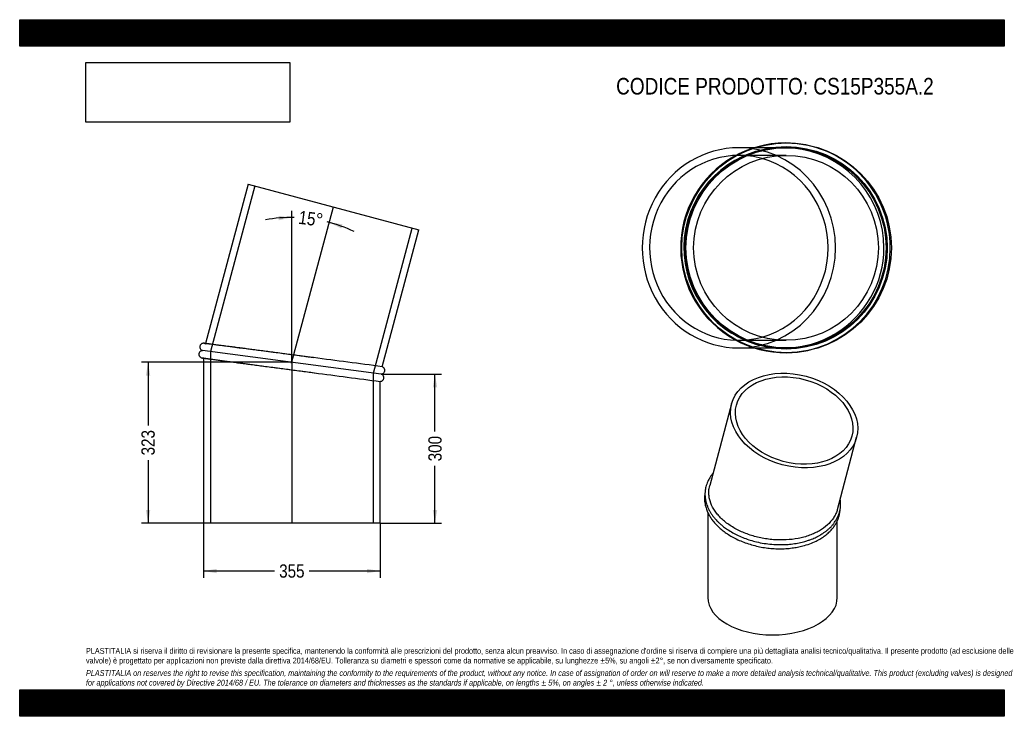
# Model space of a CAD drawing. Header units: millimetres. Extents: x 0 to 1980, y 0 to 1400.
import ezdxf
from ezdxf.enums import TextEntityAlignment as Align
from ezdxf.lldxf.tags import DXFTag

# ---------------------------------------------------------------- set-up
doc = ezdxf.new("R2010")
doc.units = ezdxf.units.MM
doc.header["$LTSCALE"] = 6.666667
doc.layers.add('Default', color=7, linetype='Continuous')
doc.layers.add('TUBO_X_GOMITO_15', color=7, linetype='Continuous')
doc.styles.add('SEACAD_Arial_Narrow', font='ARIALN.TTF')
tags = doc.linetypes.add('CENTER2', pattern=[28.575, 19.05, -3.175, 3.175, -3.175]).pattern_tags.tags
tags[10:11] = [DXFTag(74, 4), DXFTag(75, 0), DXFTag(340, '0'), DXFTag(46, 0.0), DXFTag(50, 0.0), DXFTag(44, 0.0), DXFTag(45, 0.0)]
tags[8:9] = [DXFTag(74, 4), DXFTag(75, 0), DXFTag(340, '0'), DXFTag(46, 0.0), DXFTag(50, 0.0), DXFTag(44, 0.0), DXFTag(45, 0.0)]
tags[6:7] = [DXFTag(74, 4), DXFTag(75, 0), DXFTag(340, '0'), DXFTag(46, 0.0), DXFTag(50, 0.0), DXFTag(44, 0.0), DXFTag(45, 0.0)]
tags[4:5] = [DXFTag(74, 4), DXFTag(75, 0), DXFTag(340, '0'), DXFTag(46, 0.0), DXFTag(50, 0.0), DXFTag(44, 0.0), DXFTag(45, 0.0)]
tags = doc.linetypes.add('HIDDEN2', pattern=[4.7625, 3.175, -1.5875]).pattern_tags.tags
tags[6:7] = [DXFTag(74, 4), DXFTag(75, 0), DXFTag(340, '0'), DXFTag(46, 0.0), DXFTag(50, 0.0), DXFTag(44, 0.0), DXFTag(45, 0.0)]
tags[4:5] = [DXFTag(74, 4), DXFTag(75, 0), DXFTag(340, '0'), DXFTag(46, 0.0), DXFTag(50, 0.0), DXFTag(44, 0.0), DXFTag(45, 0.0)]
doc.dimstyles.new('Plastitalia', dxfattribs={"dimtxt": 26.666667, "dimasz": 26.666667, "dimexe": 13.333333, "dimexo": 0, "dimgap": 6.666667, "dimtad": 0, "dimdec": 0, "dimtxsty": 'SEACAD_Arial_Narrow', "dimblk1": '_SE_FILLED', "dimblk2": '_SE_FILLED', "dimsah": 1, "dimcen": 13.333333, "dimadec": 0, "dimazin": 0, "dimtfac": 0.8, "dimtdec": 1, "dimtmove": 0, "dimatfit": 3, "dimfxl": 1, "dimtolj": 1, "dimarcsym": 0})
picture_1 = doc.add_image_def('image1.jpg', size_in_pixel=(4302, 1260))

# ---------------------------------------------------------------- blocks, each defined once
blk = doc.blocks.new('SEANNOT_GROUP')
at = {"layer": 'Default', "color": 7, "linetype": 'CENTER2'}
blk.add_line((547.3, 713.4), (547.3, 388.1), dxfattribs=at)
blk = doc.blocks.new('SEANNOT_GROUP1')
at = {"layer": 'Default', "color": 7, "linetype": 'CENTER2'}
blk.add_line((546.7, 709.4), (630.9, 1023.7), dxfattribs=at)
blk = doc.blocks.new('SE')
at = {"layer": 'TUBO_X_GOMITO_15', "color": 7, "linetype": 'Continuous'}
for p, q in [((459.5, 1069.7), (373.7, 749.3)), ((459.5, 1069.7), (802.4, 977.8)), ((728.7, 702.5), (802.4, 977.8)), ((726.6, 687.8), (367.8, 735)), ((726.7, 687.8), (367.8, 735)), ((369.8, 719.7), (369.8, 388.1)), ((591.1, 720.7), (580.7, 722.1)), ((724.8, 388.1), (724.8, 673.1)), ((724.8, 388.1), (369.8, 388.1))]:
    blk.add_line(p, q, dxfattribs=at)
at = {"layer": 'TUBO_X_GOMITO_15', "color": 7, "linetype": 'HIDDEN2'}
for p, q in [((472.6, 1066.2), (383.4, 733)), ((711.2, 689.8), (789.3, 981.3)), ((373.7, 749.3), (373.5, 748.8)), ((383.4, 733), (383.4, 388.1)), ((369.8, 720.3), (369.8, 719.7)), ((711.2, 388.1), (711.2, 689.8)), ((726.7, 687.8), (726.6, 687.8))]:
    blk.add_line(p, q, dxfattribs=at)
for centre, start, end in [((-7576.1, -61688.9), 82.544445, 82.744074), ((8851.1, 63088), 262.255926, 262.460667)]:
    blk.add_arc(centre, 62941.8, start, end, dxfattribs=at)
at = {"layer": 'TUBO_X_GOMITO_15', "color": 7, "linetype": 'Continuous'}
for centre, start, end in [((-7576.1, -61688.9), 82.418068, 82.544445), ((8851.1, 63088), 262.460667, 262.581932)]:
    blk.add_arc(centre, 62941.8, start, end, dxfattribs=at)
for points, knots in [([(367.8, 735), (367.3, 735), (366.3, 734.9), (364.7, 734.4), (363.3, 733.6), (361.9, 732.3), (360.9, 730.7), (360.3, 728.7), (360.3, 726.9), (360.7, 725.1), (361.4, 723.6), (362.5, 722.2), (364, 721), (365.6, 720.3), (366.7, 720.1), (367.3, 720.1)], [0, 0, 0, 0, 0.067614, 0.138212, 0.2086, 0.275156, 0.383651, 0.452925, 0.54973, 0.615348, 0.689689, 0.769253, 0.84984, 0.927431, 1, 1, 1, 1]), ([(371.2, 749.7), (370.6, 749.7), (369.7, 749.8), (368.1, 749.6), (366.6, 749.1), (365, 748.2), (363.7, 746.9), (362.7, 745.1), (362.3, 743.3), (362.3, 741.5), (362.6, 739.8), (363.4, 738.1), (364.7, 736.7), (366.2, 735.6), (367.2, 735.2), (367.8, 735)], [0, 0, 0, 0, 0.066581, 0.135186, 0.203679, 0.268446, 0.373348, 0.440979, 0.539801, 0.606411, 0.682024, 0.763284, 0.845986, 0.925966, 1, 1, 1, 1]), ([(580.7, 722.1), (577.6, 722.5), (570.7, 723.4), (558.2, 725), (544.1, 726.9), (529.9, 728.8), (515.9, 730.6), (502.1, 732.4), (488.8, 734.2), (476.1, 735.8), (464.3, 737.4), (455, 738.6), (448, 739.6), (443, 740.2), (437.9, 740.9), (432.6, 741.6), (426.8, 742.3), (420.7, 743.1), (414.2, 744), (408.1, 744.8), (402.4, 745.6), (397.1, 746.2), (392, 746.9), (387.2, 747.5), (382.8, 748.1), (378.9, 748.6), (375.6, 749.1), (373.1, 749.4), (371.5, 749.6), (371.3, 749.6), (371.2, 749.7)], [0, 0, 0, 0, 0.0272275, 0.0728419, 0.1184627, 0.1640868, 0.2097092, 0.2553255, 0.3006304, 0.344599, 0.3871457, 0.4282703, 0.4483024, 0.4679789, 0.4876063, 0.5096249, 0.5345588, 0.5624039, 0.5931555, 0.6268089, 0.6558189, 0.6866803, 0.7193906, 0.7539474, 0.7903487, 0.8285932, 0.86868, 0.9106092, 0.9543819, 0.9987798, 0.9987798, 0.9987798, 0.9987798]), ([(367.3, 720.1), (367.4, 720.1), (367.5, 720), (368.7, 719.9), (370.6, 719.6), (373, 719.3), (376.1, 718.9), (380, 718.4), (384.5, 717.8), (389.3, 717.1), (394.2, 716.5), (399.1, 715.9), (403.8, 715.2), (408.4, 714.6), (412.9, 714), (417.5, 713.4), (422.4, 712.8), (427.4, 712.1), (434.4, 711.2), (443.7, 710), (455.5, 708.4), (468, 706.8), (481, 705.1), (494.5, 703.3), (508.2, 701.5), (522.2, 699.7), (536.3, 697.8), (550.5, 695.9), (564.6, 694.1), (578.5, 692.2), (588.2, 691), (592.6, 690.4), (592.8, 690.4)], [0.0016245, 0.0016245, 0.0016245, 0.0016245, 0.0375839, 0.0735754, 0.1079752, 0.1407834, 0.1719995, 0.2087765, 0.2430622, 0.2748534, 0.3041462, 0.3309371, 0.3552223, 0.3769983, 0.3974499, 0.4180264, 0.4387317, 0.4595658, 0.4805288, 0.5228337, 0.5656536, 0.6089136, 0.652235, 0.6955625, 0.7388922, 0.7822203, 0.8255456, 0.8688771, 0.9122116, 0.9555447, 0.9988718, 1, 1, 1, 1]), ([(726.7, 687.8), (727.3, 687.8), (728.3, 687.9), (729.8, 688.4), (731.2, 689.2), (732.6, 690.5), (733.6, 692.1), (734.2, 694.1), (734.3, 695.9), (733.9, 697.7), (733.2, 699.3), (732, 700.7), (730.6, 701.8), (729.4, 702.4), (728.7, 702.5), (728.6, 702.5)], [0, 0, 0, 0, 0.071996, 0.147169, 0.222118, 0.292988, 0.408515, 0.482277, 0.585356, 0.655227, 0.734385, 0.819106, 0.904915, 0.987535, 1, 1, 1, 1]), ([(724.8, 673.1), (724.8, 673.1), (725.3, 673), (726.5, 673.2), (727.9, 673.7), (729.5, 674.6), (730.8, 675.9), (731.8, 677.8), (732.3, 679.5), (732.3, 681.4), (731.9, 683.1), (731.1, 684.7), (729.9, 686.2), (728.3, 687.2), (727.3, 687.6), (726.7, 687.8)], [0, 0, 0, 0, 0.006083, 0.079134, 0.152067, 0.221031, 0.332732, 0.404747, 0.509974, 0.580901, 0.661415, 0.747942, 0.836003, 0.921168, 1, 1, 1, 1])]:
    blk.add_open_spline(points, degree=3, knots=knots, dxfattribs=at)
at = {"layer": 'TUBO_X_GOMITO_15', "color": 7, "linetype": 'HIDDEN2'}
for points in [[(371.2, 749.7), (372, 749.5), (372.8, 749.2), (373.7, 748.7)], [(369.9, 720.3), (369, 720.1), (368.1, 720), (367.3, 720.1)]]:
    blk.add_open_spline(points, degree=3, dxfattribs=at)
blk = doc.blocks.new('DMBLK1')
at = {"layer": 'Default', "linetype": 'Continuous'}
for points in [[(396.4, 287.5), (396.4, 296.4), (369.8, 292)], [(698.1, 287.5), (724.8, 292), (698.1, 296.4)]]:
    blk.add_hatch(color=7, dxfattribs=at).paths.add_polyline_path(points)
at = {"layer": 'Default', "color": 7, "linetype": 'Continuous'}
for p, q in [((369.8, 388.1), (369.8, 278.6)), ((724.8, 388.1), (724.8, 278.6)), ((512.5, 292), (369.8, 292)), ((724.8, 292), (582.1, 292))]:
    blk.add_line(p, q, dxfattribs=at)
at = {"layer": 'Default', "color": 7, "linetype": 'Continuous', "style": 'SEACAD_Arial_Narrow'}
blk.add_text('355', height=26.67, dxfattribs=at).set_placement((521.8, 305.3), align=Align.TOP_LEFT)
blk = doc.blocks.new('_SE_FILLED')
at = {"color": 0}
blk.add_line((0, 0), (-1, 0), dxfattribs=at)
blk.add_solid([(0, 0), (-1, -0.1665), (-1, 0.1665), (0, 0)], dxfattribs=at)
blk = doc.blocks.new('DMBLK2')
at = {"layer": 'Default', "linetype": 'Continuous'}
for points in [[(839.6, 661.1), (835.1, 687.8), (830.7, 661.1)], [(839.6, 414.7), (830.7, 414.7), (835.1, 388.1)]]:
    blk.add_hatch(color=7, dxfattribs=at).paths.add_polyline_path(points)
at = {"layer": 'Default', "color": 7, "linetype": 'Continuous'}
for p, q in [((726.7, 687.8), (848.4, 687.8)), ((835.1, 572.7), (835.1, 687.8)), ((835.1, 388.1), (835.1, 503.1)), ((724.8, 388.1), (848.4, 388.1))]:
    blk.add_line(p, q, dxfattribs=at)
at = {"layer": 'Default', "color": 7, "linetype": 'Continuous', "style": 'SEACAD_Arial_Narrow'}
blk.add_text('300', height=26.67, rotation=90, dxfattribs=at).set_placement((821.8, 512.5), align=Align.TOP_LEFT)
blk = doc.blocks.new('SE1')
at = {"layer": 'TUBO_X_GOMITO_15', "color": 7, "linetype": 'Continuous'}
for p, q in [((1431.6, 628.1), (1387.6, 463.9)), ((1644.3, 415.8), (1683.1, 560.7)), ((1383.8, 409.6), (1383.8, 238.8)), ((1644.1, 238.8), (1644.1, 392.7))]:
    blk.add_line(p, q, dxfattribs=at)
for major_axis in [(-125.7, 33.7), (-116.1, 31.1)]:
    blk.add_ellipse((1557.4, 594.4), major_axis=major_axis, ratio=0.707107, dxfattribs=at)
blk.add_ellipse((1514, 238.8), major_axis=(130.2, 0), ratio=0.57735, start_param=3.141593, end_param=6.283185, dxfattribs=at)
for points, knots in [([(1394.2, 488.4), (1394.2, 488.4), (1393.6, 487.7), (1392.4, 486.3), (1390.9, 484.3), (1389.2, 481.9), (1387.4, 479), (1385.4, 475.5), (1383.3, 471.3), (1381.4, 466.4), (1379.9, 461.4), (1378.9, 456.8), (1378.3, 452.4), (1378, 447.7), (1378.1, 442.8), (1378.6, 438.4), (1379.2, 434.5), (1380.1, 430.7), (1381.2, 426.6), (1382.9, 421.9), (1385.3, 416.6), (1388.2, 411.2), (1391.5, 406), (1395, 401.2), (1398.6, 396.8), (1401.8, 393.3), (1404.3, 390.8), (1406.3, 388.9), (1408, 387.3), (1410.1, 385.5), (1412.6, 383.3), (1416.9, 379.9), (1423.8, 374.9), (1433.6, 368.9), (1444.9, 363.1), (1456.8, 358.1), (1469.1, 353.9), (1482.5, 350.2), (1497, 347.4), (1512.6, 345.5), (1527.6, 344.8), (1541.7, 345.2), (1554.9, 346.4), (1567.4, 348.5), (1577.8, 351.1), (1585.9, 353.6), (1592, 355.8), (1597, 357.9), (1601, 359.7), (1603.8, 361), (1606, 362.2), (1608.5, 363.5), (1611.6, 365.4), (1615.4, 367.7), (1619.7, 370.7), (1624, 374.1), (1628, 377.6), (1631.9, 381.4), (1635.5, 385.5), (1638.8, 389.7), (1641.6, 394.1), (1644.3, 398.9), (1646.9, 404.7), (1649.1, 411.4), (1650.5, 418.6), (1651, 425.5), (1650.7, 431.7), (1650.3, 435.3), (1650, 437)], [0.1106708, 0.1106708, 0.1106708, 0.1106708, 0.1110969, 0.1150255, 0.1191185, 0.1234962, 0.1291808, 0.135863, 0.1433477, 0.1528928, 0.1623106, 0.1700972, 0.1768687, 0.1851703, 0.1944429, 0.2018397, 0.2079665, 0.2143932, 0.221269, 0.2291513, 0.2386901, 0.2494581, 0.2580369, 0.2673274, 0.2761126, 0.283013, 0.2879873, 0.2912852, 0.2943506, 0.2981733, 0.3028008, 0.3080857, 0.3205978, 0.3368401, 0.3525233, 0.368511, 0.3841686, 0.3995545, 0.4179168, 0.4360552, 0.4546834, 0.4707129, 0.4864956, 0.5022596, 0.517505, 0.5271655, 0.5352269, 0.5428117, 0.5490181, 0.5529561, 0.5557333, 0.5594867, 0.5646924, 0.57106, 0.5787716, 0.5873456, 0.5954918, 0.6030119, 0.6126732, 0.6212212, 0.6288331, 0.6381399, 0.6488664, 0.660932, 0.6736729, 0.6865834, 0.6964777, 0.7052067, 0.7052067, 0.7052067, 0.7052067]), ([(1423.9, 386.8), (1417.9, 391.2), (1412.5, 395.9), (1405.4, 403.3), (1403.2, 405.9), (1399.2, 411.1), (1397.4, 413.7), (1392.5, 421.7), (1390.1, 427.1), (1387.5, 435.5), (1386.9, 438.3), (1386, 443.8), (1385.8, 446.7), (1385.8, 452.2), (1386, 455), (1386.7, 459.8), (1387.1, 461.8), (1387.6, 463.9)], [0, 0, 0, 0, 0.03125, 0.03125, 0.046875, 0.046875, 0.0625, 0.0625, 0.09375, 0.09375, 0.109375, 0.109375, 0.125, 0.125, 0.140625, 0.140625, 0.1524093, 0.1524093, 0.1524093, 0.1524093]), ([(1378.2, 449.7), (1378, 448.7), (1377.6, 446.4), (1377.2, 442.5), (1377, 437.7), (1377.3, 432.3), (1378.2, 425.6), (1379.4, 421.4), (1380.2, 418.7)], [0.94682612, 0.94682612, 0.94682612, 0.94682612, 0.95169599, 0.959112, 0.96696305, 0.97619065, 0.98720279, 1, 1, 1, 1]), ([(1380.2, 418.7), (1381.2, 415.7), (1382.9, 410.9), (1387, 403.1), (1391.5, 396.1), (1397, 389), (1403.5, 382.2), (1410.7, 375.7), (1418.7, 369.5), (1427.9, 363.4), (1438.3, 357.6), (1449.9, 352.2), (1462.2, 347.5), (1474.9, 343.7), (1487.9, 340.6), (1500.9, 338.4), (1514.1, 337.1), (1527.4, 336.6), (1540.6, 336.9), (1553, 338.1), (1564.3, 339.9), (1576.2, 342.6), (1588.8, 346.5), (1600.9, 351.6), (1611.2, 357.3), (1619.9, 363.2), (1627.3, 369.4), (1633, 375.4), (1637.7, 381.3), (1641.5, 387.3), (1644.7, 393.4), (1646.9, 399.4), (1648.4, 404.6), (1649.2, 409.2), (1649.6, 412.6), (1649.7, 414.4), (1649.8, 415.1)], [0, 0, 0, 0, 0.0142675, 0.0274504, 0.0395639, 0.0535936, 0.0670984, 0.0801666, 0.0940178, 0.1083681, 0.1235983, 0.1395623, 0.1556972, 0.1716004, 0.1872394, 0.2026543, 0.2180906, 0.2337525, 0.2496676, 0.265056, 0.2785566, 0.2919424, 0.3109004, 0.3294663, 0.3449595, 0.3603154, 0.3753392, 0.3884968, 0.398981, 0.4114236, 0.4233223, 0.4336448, 0.4435399, 0.451224, 0.4575611, 0.4609164, 0.4609164, 0.4609164, 0.4609164]), ([(1644.3, 415.8), (1644.1, 415.2), (1643.9, 414.5), (1642.9, 411.2), (1641.9, 408.5), (1639.4, 403.3), (1637.9, 400.8), (1633, 393.4), (1629, 388.8), (1619.5, 380.2), (1614.1, 376.3), (1605, 371.1), (1601.8, 369.4), (1595.2, 366.4), (1591.7, 365), (1584.6, 362.4), (1580.9, 361.2), (1573.3, 359.2), (1569.5, 358.3), (1557.7, 356), (1549.6, 355), (1536.9, 354.4), (1532.7, 354.3), (1524.2, 354.4), (1519.9, 354.6), (1511.4, 355.3), (1507.1, 355.7), (1498.6, 357), (1494.4, 357.7), (1481.9, 360.3), (1473.7, 362.6), (1461.9, 366.7), (1458.1, 368.2), (1450.6, 371.3), (1447, 373), (1436.5, 378.4), (1430, 382.4), (1423.9, 386.8)], [0.6524034, 0.6524034, 0.6524034, 0.6524034, 0.65625, 0.65625, 0.671875, 0.671875, 0.6875, 0.6875, 0.71875, 0.71875, 0.75, 0.75, 0.765625, 0.765625, 0.78125, 0.78125, 0.796875, 0.796875, 0.8125, 0.8125, 0.84375, 0.84375, 0.859375, 0.859375, 0.875, 0.875, 0.890625, 0.890625, 0.90625, 0.90625, 0.9375, 0.9375, 0.953125, 0.953125, 0.96875, 0.96875, 1, 1, 1, 1])]:
    blk.add_open_spline(points, degree=3, knots=knots, dxfattribs=at)
blk = doc.blocks.new('DMBLK3')
at = {"layer": 'Default', "linetype": 'Continuous'}
for points in [[(520.8, 996.9), (547.3, 1002.6), (520.4, 1005.8)], [(649.4, 988.8), (622.6, 992.7), (646.7, 980.3)]]:
    blk.add_hatch(color=7, dxfattribs=at).paths.add_polyline_path(points)
at = {"layer": 'Default', "color": 7, "linetype": 'Continuous'}
blk.add_line((547.3, 713.4), (547.3, 1015.9), dxfattribs=at)
for start, end in [(89.1219, 100.4952), (64.5048, 75.8781)]:
    blk.add_arc((547.3, 711.4), 291.2, start, end, dxfattribs=at)
at = {"layer": 'Default', "color": 7, "linetype": 'Continuous', "style": 'SEACAD_Arial_Narrow'}
blk.add_text('15°', height=26.67, rotation=352.5, dxfattribs=at).set_placement((563, 1016.5), align=Align.TOP_LEFT)
blk = doc.blocks.new('SE2')
at = {"layer": 'TUBO_X_GOMITO_15', "color": 7, "linetype": 'Continuous'}
for p, q in [((1477.4, 1142.7), (1446.2, 1142.7)), ((1446.2, 740.3), (1477.1, 740.3))]:
    blk.add_line(p, q, dxfattribs=at)
at = {"layer": 'TUBO_X_GOMITO_15', "color": 7, "linetype": 'HIDDEN2'}
for p, q in [((1536.7, 1142.7), (1477.4, 1142.7)), ((1541.1, 1127.3), (1446.2, 1127.3)), ((1446.2, 755.8), (1541.1, 755.8)), ((1477.1, 740.3), (1536.7, 740.3))]:
    blk.add_line(p, q, dxfattribs=at)
at = {"layer": 'TUBO_X_GOMITO_15', "color": 7, "linetype": 'Continuous'}
for centre, radius in [((1542.2, 941.5), 210.8), ((1541.1, 941.5), 201.2), ((1541.1, 941.5), 185.8)]:
    blk.add_circle(centre, radius, dxfattribs=at)
at = {"layer": 'TUBO_X_GOMITO_15', "color": 7, "linetype": 'HIDDEN2'}
blk.add_circle((1541.1, 941.5), 203.4, dxfattribs=at)
blk.add_circle((1541.1, 941.5), 203.4, dxfattribs=at)
at = {"layer": 'TUBO_X_GOMITO_15', "color": 7, "linetype": 'Continuous'}
blk.add_arc((1540, 941.5), 210.8, 90.1452, 270.7779, dxfattribs=at)
at = {"layer": 'TUBO_X_GOMITO_15', "color": 7, "linetype": 'HIDDEN2'}
for centre, radius, start, end in [((1540, 941.5), 210.8, 0, 90.1452), ((1536.7, 941.5), 201.2, 0, 238.4932), ((1536.7, 941.5), 201.2, 241.8097, 0), ((1540, 941.5), 210.8, 270.7779, 0)]:
    blk.add_arc(centre, radius, start, end, dxfattribs=at)
at = {"layer": 'TUBO_X_GOMITO_15', "color": 7, "linetype": 'Continuous'}
for major_axis, start_param, end_param in [((0, 201.2), 0, 3.141593), ((0, 185.8), 3.404351, 6.020427)]:
    blk.add_ellipse((1446.2, 941.5), major_axis=major_axis, ratio=0.965926, start_param=start_param, end_param=end_param, dxfattribs=at)
at = {"layer": 'TUBO_X_GOMITO_15', "color": 7, "linetype": 'HIDDEN2'}
for major_axis, start_param, end_param in [((0, 201.2), 3.141593, 6.283185), ((0, 185.8), 0, 3.404351), ((0, 185.8), 6.020427, 6.283185)]:
    blk.add_ellipse((1446.2, 941.5), major_axis=major_axis, ratio=0.965926, start_param=start_param, end_param=end_param, dxfattribs=at)
blk = doc.blocks.new('DMBLK4')
at = {"layer": 'Default', "linetype": 'Continuous'}
for points in [[(253.7, 684.8), (262.6, 684.8), (258.2, 711.4)], [(253.7, 414.7), (258.2, 388.1), (262.6, 414.7)]]:
    blk.add_hatch(color=7, dxfattribs=at).paths.add_polyline_path(points)
at = {"layer": 'Default', "color": 7, "linetype": 'Continuous'}
for p, q in [((547.3, 711.4), (244.8, 711.4)), ((258.2, 711.4), (258.2, 584.5)), ((258.2, 514.9), (258.2, 388.1)), ((547.3, 388.1), (244.8, 388.1))]:
    blk.add_line(p, q, dxfattribs=at)
at = {"layer": 'Default', "color": 7, "linetype": 'Continuous', "style": 'SEACAD_Arial_Narrow'}
blk.add_text('323', height=26.67, rotation=90, dxfattribs=at).set_placement((244.8, 524.3), align=Align.TOP_LEFT)

msp = doc.modelspace()

# ---------------------------------------------------------------- hatches: boundary and pattern name
at = {"layer": 'Default', "linetype": 'Continuous'}
h = msp.add_hatch(dxfattribs=at)
h.set_pattern_fill('LINE', scale=0.629921, angle=45, style=0)
h.paths.add_polyline_path([(1980, 1346.7), (1980, 1400), (0, 1400), (0, 1346.7)])
for points in [[(1980, 1346.7), (1980, 1400), (0, 1400), (0, 1346.7)], [(1980, 0), (1980, 53.3), (0, 53.3), (0, 0)]]:
    msp.add_hatch(color=7, dxfattribs=at).paths.add_polyline_path(points)
h = msp.add_hatch(dxfattribs=at)
h.set_pattern_fill('LINE', scale=0.629921, angle=45, style=0)
h.paths.add_polyline_path([(1980, 0), (1980, 53.3), (0, 53.3), (0, 0)])

# ---------------------------------------------------------------- linework, layer by layer
at = {"layer": 'Default', "color": 7, "linetype": 'Continuous'}
for p, q in [((0, 1400), (1980, 1400)), ((0, 1346.7), (0, 1400)), ((1980, 1400), (1980, 1346.7)), ((1980, 1346.7), (0, 1346.7)), ((0, 53.3), (1980, 53.3)), ((0, 0), (0, 53.3)), ((1980, 53.3), (1980, 0)), ((1980, 0), (0, 0))]:
    msp.add_line(p, q, dxfattribs=at)

# ---------------------------------------------------------------- block references
at = {"layer": 'Default'}
for name in ['SE2', 'SE', 'SEANNOT_GROUP1', 'SEANNOT_GROUP', 'SE1']:
    msp.add_blockref(name, (0, 0), dxfattribs=at)

# ---------------------------------------------------------------- texts
at = {"layer": 'Default', "attachment_point": 1}
for s, insert, char_height, width in [('{\\fArial Narrow|b0||i0||c0|p34;\\C7;\\H33.33333333;\\W1.;CODICE PRODOTTO: CS15P355A.2}', (1199.4, 1283), 33.333, 640.432), ("{\\fArial Narrow|b0||i0||c0|p34;\\C7;\\H11.66666667;\\W1.;PLASTITALIA si riserva il diritto di revisionare la presente specifica, mantenendo la conformità alle prescrizioni del prodotto, senza alcun preavviso. In caso di assegnazione d'ordine si riserva di compiere una più dettagliata analisi tecnico/qualitativa. Il presente prodotto (ad esclusione delle \\P}{\\fArial Narrow|b0||i0||c0|p34;\\C7;\\H11.66666667;\\W1.;valvole) è progettato per applicazioni non previste dalla direttiva 2014/68/EU. Tolleranza su diametri e spessori come da normative se applicabile, su lunghezze ±5%, su angoli ±2°, se non diversamente specificato.\\P}{\\fArial Narrow|b0||i0||c0|p34;\\C7;\\H3.333333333;\\W1.;   \\P}{\\fArial Narrow|b0||i1||c0|p34;\\C7;\\H11.66666667;\\W1.;PLASTITALIA on reserves the right to revise this specification, maintaining the conformity to the requirements of the product, without any notice. In case of assignation of order on will reserve to make a more detailed analysis technical/qualitative. This product (excluding valves) is designed \\P}{\\fArial Narrow|b0||i1||c0|p34;\\C7;\\H11.66666667;\\W1.;for applications not covered by Directive 2014/68 / EU. The tolerance on diameters and thicknesses as the standards if applicable, on lengths ± 5%, on angles ± 2 °, unless otherwise indicated.\\P}", (133.3, 137.3), 11.6667, 1713.333)]:
    msp.add_mtext(s, dxfattribs=dict(at, insert=insert, char_height=char_height, width=width))

# ---------------------------------------------------------------- dimensions: what is measured, and where the dimension line sits
at = {"layer": 'Default', "color": 7, "linetype": 'Continuous'}
dim = msp.add_angular_dim_2l(base=(585.275, 1000.0866), line1=((547.2711, 711.4187), (547.2711, 713.3864)), line2=((547.2711, 711.4187), (630.9487, 1023.7077)), text='\\A1;<>', dimstyle='Plastitalia', override={"dimadec": 2}, dxfattribs=at)
dim.commit()
dim.dimension.update_dxf_attribs({"geometry": 'DMBLK3', "text_midpoint": (585.275, 1000.0866), "dimtype": 162})
for base, p1, p2, angle, picture, middle, dimtype in [((258.2, 711.4), (547.3, 711.4), (547.3, 388.1), 270, 'DMBLK4', (258.2, 549.7), 161), ((835.1, 687.8), (724.8, 388.1), (726.7, 687.8), 90, 'DMBLK2', (835.1, 537.9), 160)]:
    dim = msp.add_linear_dim(base=base, p1=p1, p2=p2, angle=angle, text='\\A1;<>', dimstyle='Plastitalia', dxfattribs=at)
    dim.commit()
    dim.dimension.update_dxf_attribs({"geometry": picture, "text_midpoint": middle, "dimtype": dimtype})
dim = msp.add_linear_dim(base=(369.8, 292), p1=(724.8, 388.1), p2=(369.8, 388.1), text='\\A1;<>', dimstyle='Plastitalia', dxfattribs=at)
dim.commit()
dim.dimension.update_dxf_attribs({"geometry": 'DMBLK1', "text_midpoint": (547.3, 292), "dimtype": 160})

# ---------------------------------------------------------------- pictures from other files: only their frames are drawn
image = msp.add_image(picture_1, insert=(133.3, 1194), size_in_units=(409.7, 120))
image.dxf.flags = 7

doc.saveas('drawing.dxf')
